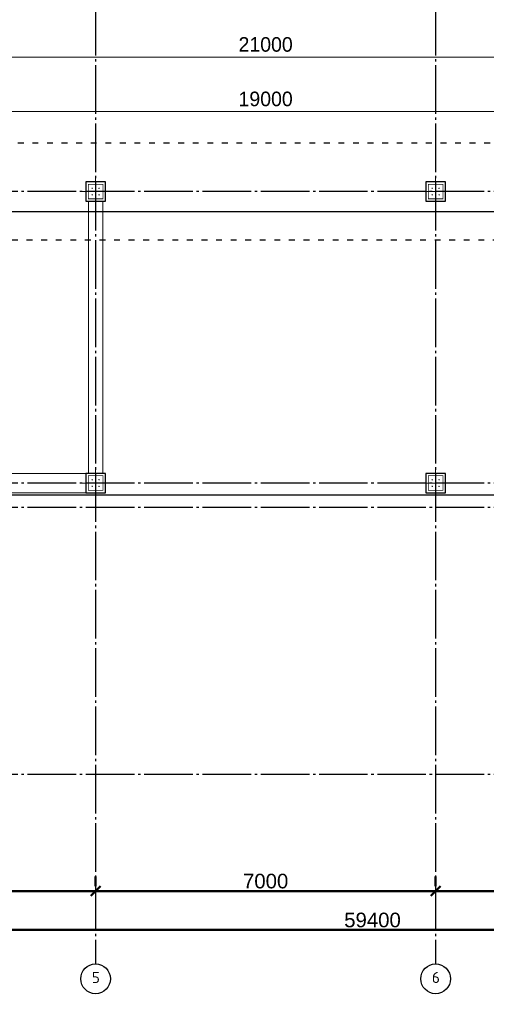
# Model space of a CAD drawing. Header units: millimetres. Extents: x -33345 to 4712671, y -3392 to 121473.
# Tile 81 of 256: x 548379 to 557985, y 60536 to 80798. Entities that reach past the tile are written whole.
import ezdxf

# ---------------------------------------------------------------- set-up
doc = ezdxf.new("R2010")
doc.units = ezdxf.units.MM
for name, pattern in [('ACAD_ISO03W100', [30, 12, -18]), ('CENTER2', [28.575, 19.05, -3.175, 3.175, -3.175]), ('ГОСТ 2.303 5', [24, 20, -1.5, 1, -1.5])]:
    doc.linetypes.add(name, pattern=pattern)
doc.layers.add('00-Axes', color=1, linetype='CENTER2')
doc.layers.add('A _razmer rtt', color=164, linetype='Continuous')
for name, color, linetype, lineweight in [('A _Devor rtt', 176, 'Continuous', 30), ('doors', 250, 'Continuous', 5), ('КЖ Текст', 250, 'Continuous', 15)]:
    doc.layers.add(name, color=color, linetype=linetype, lineweight=lineweight)
doc.styles.add('GOST-2.304_Type-B_italic', font='GOST Common Italic.ttf')
doc.styles.add('ISO', font='isocpeui.ttf')
doc.styles.add('ISOCPEUR_1.00', font='isocpeui.ttf')
doc.styles.add('RUS text aehalf', font='aehalf.shx', dxfattribs={"width": 0.7, "oblique": 15})
doc.styles.get("Standard").update_dxf_attribs({"font": 'arial.ttf'})
doc.styles.add('X-U-RW-01$0$StyleROMANS', font='GOTHIC.TTF')
doc.dimstyles.new('A', dxfattribs={"dimtxt": 300, "dimasz": 150, "dimexe": 100, "dimexo": 100, "dimgap": 50, "dimtad": 1, "dimdec": 0, "dimzin": 9, "dimtxsty": 'GOST-2.304_Type-B_italic', "dimblk": 'ARCHTICK', "dimcen": 0, "dimdle": 100, "dimclrd": 256, "dimclre": 256, "dimclrt": 256, "dimadec": 0, "dimazin": 2, "dimtm": 1e-09, "dimtfac": 1, "dimtdec": 0, "dimtmove": 1, "dimatfit": 3, "dimfxl": 1, "dimtolj": 1, "dimlwd": -1, "dimlwe": -1, "dimarcsym": 1})
doc.dimstyles.new('ISO-25$0', dxfattribs={"dimtxt": 300, "dimasz": 200, "dimexe": 100, "dimexo": 300, "dimgap": 50, "dimtad": 1, "dimdec": 0, "dimtxsty": 'Standard', "dimblk": 'OBLIQUE', "dimcen": 250, "dimadec": 0, "dimazin": 0, "dimtfac": 1, "dimtdec": 0, "dimtmove": 0, "dimatfit": 3, "dimldrblk": 'OBLIQUE', "dimfxl": 1.25, "dimarcsym": 0})
doc.dimstyles.new('RUS м100', dxfattribs={"dimscale": 0, "dimtxt": 250, "dimasz": 100, "dimexe": 100, "dimexo": 0, "dimgap": 70, "dimtad": 1, "dimdec": 0, "dimdsep": 46, "dimtxsty": 'RUS text aehalf', "dimblk": 'OBLIQUE', "dimcen": 0.09, "dimdle": 100, "dimclrd": 256, "dimclre": 256, "dimclrt": 256, "dimadec": 1, "dimazin": 2, "dimtfac": 1, "dimtdec": 0, "dimtofl": 0, "dimtmove": 0, "dimatfit": 3, "dimldrblk": 'OBLIQUE', "dimfxl": 300, "dimtolj": 1, "dimtzin": 0, "dimlwd": -1, "dimlwe": -1, "dimarcsym": 0})

# ---------------------------------------------------------------- blocks, each defined once
blk = doc.blocks.new('_Oblique')
at = {"color": 0, "linetype": 'ByBlock', "lineweight": -2}
blk.add_line((-0.5, -0.5), (0.5, 0.5), dxfattribs=at)
blk = doc.blocks.new('*D269')
at = {"color": 0, "lineweight": -2, "transparency": 16777216}
for p, q in [((727, -4026), (727, -4226)), ((6727, -4026), (6727, -4226)), ((727, -4326), (6727, -4326))]:
    blk.add_line(p, q, dxfattribs=at)
at = {"layer": 'Defpoints', "color": 0, "lineweight": 30, "transparency": 16777216}
for p in [(727, -4326), (6727, -4326), (6727, -4326)]:
    blk.add_point(p, dxfattribs=at)
at = {"color": 0, "lineweight": -2, "transparency": 16777216, "xscale": 200, "yscale": 200, "zscale": 200, "rotation": 180}
blk.add_blockref('_Oblique', (727, -4326), dxfattribs=at)
at = {"color": 0, "lineweight": -2, "transparency": 16777216, "xscale": 200, "yscale": 200, "zscale": 200}
blk.add_blockref('_Oblique', (6727, -4326), dxfattribs=at)
at = {"color": 0, "lineweight": 0, "transparency": 16777216, "insert": (3727, -4123), "char_height": 300, "attachment_point": 5}
blk.add_mtext('6000', dxfattribs=at)
blk = doc.blocks.new('*D270')
at = {"color": 0, "lineweight": -2, "transparency": 16777216}
for p, q in [((6727, -4026), (6727, -4226)), ((13727, -4026), (13727, -4226)), ((6727, -4326), (13727, -4326))]:
    blk.add_line(p, q, dxfattribs=at)
at = {"layer": 'Defpoints', "color": 0, "lineweight": 30, "transparency": 16777216}
for p in [(6727, -4326), (13727, -4326), (13727, -4326)]:
    blk.add_point(p, dxfattribs=at)
at = {"color": 0, "lineweight": -2, "transparency": 16777216, "xscale": 200, "yscale": 200, "zscale": 200, "rotation": 180}
blk.add_blockref('_Oblique', (6727, -4326), dxfattribs=at)
at = {"color": 0, "lineweight": -2, "transparency": 16777216, "xscale": 200, "yscale": 200, "zscale": 200}
blk.add_blockref('_Oblique', (13727, -4326), dxfattribs=at)
at = {"color": 0, "lineweight": 0, "transparency": 16777216, "insert": (10227, -4123), "char_height": 300, "attachment_point": 5}
blk.add_mtext('7000', dxfattribs=at)
blk = doc.blocks.new('*D271')
at = {"color": 0, "lineweight": -2, "transparency": 16777216}
for p, q in [((13727, -4026), (13727, -4226)), ((19727, -4026), (19727, -4226)), ((13727, -4326), (19727, -4326))]:
    blk.add_line(p, q, dxfattribs=at)
at = {"layer": 'Defpoints', "color": 0, "lineweight": 30, "transparency": 16777216}
for p in [(13727, -4326), (19727, -4326), (19727, -4326)]:
    blk.add_point(p, dxfattribs=at)
at = {"color": 0, "lineweight": -2, "transparency": 16777216, "xscale": 200, "yscale": 200, "zscale": 200, "rotation": 180}
blk.add_blockref('_Oblique', (13727, -4326), dxfattribs=at)
at = {"color": 0, "lineweight": -2, "transparency": 16777216, "xscale": 200, "yscale": 200, "zscale": 200}
blk.add_blockref('_Oblique', (19727, -4326), dxfattribs=at)
at = {"color": 0, "lineweight": 0, "transparency": 16777216, "insert": (16727, -4123), "char_height": 300, "attachment_point": 5}
blk.add_mtext('6000', dxfattribs=at)
blk = doc.blocks.new('*D276')
at = {"color": 0, "lineweight": -2, "transparency": 16777216}
for p, q in [((-17273, -4826), (-17273, -5026)), ((42127, -4826), (42127, -5026)), ((42127, -5126), (-17273, -5126))]:
    blk.add_line(p, q, dxfattribs=at)
at = {"layer": 'Defpoints', "color": 0, "lineweight": 30, "transparency": 16777216}
for p in [(-17273, -5126), (-17273, -5126), (42127, -5126)]:
    blk.add_point(p, dxfattribs=at)
at = {"color": 0, "lineweight": -2, "transparency": 16777216, "xscale": 200, "yscale": 200, "zscale": 200, "rotation": 180}
blk.add_blockref('_Oblique', (-17273, -5126), dxfattribs=at)
at = {"color": 0, "lineweight": -2, "transparency": 16777216, "xscale": 200, "yscale": 200, "zscale": 200}
blk.add_blockref('_Oblique', (42127, -5126), dxfattribs=at)
at = {"color": 0, "lineweight": 0, "transparency": 16777216, "insert": (12427, -4923), "char_height": 300, "attachment_point": 5}
blk.add_mtext('59400', dxfattribs=at)
blk = doc.blocks.new('column')
at = {"lineweight": 0}
for points in [[(-68, 56, -1), (-68, 86, -1)], [(68, 56, 1), (68, 86, 1)], [(-68, -56, 1), (-68, -86, 1)], [(68, -56, -1), (68, -86, -1)]]:
    blk.add_hatch(color=0, dxfattribs=at).paths.add_polyline_path(points)
at = {"color": 0, "lineweight": 0}
for p, q in [((0, 300), (0, -300)), ((300, 0), (-300, 0))]:
    blk.add_line(p, q, dxfattribs=at)
at = {"lineweight": 30}
blk.add_lwpolyline([(-200, 200), (200, 200), (200, -200), (-200, -200)], close=True, dxfattribs=at)
at = {"color": 0, "lineweight": 0, "const_width": 15}
blk.add_lwpolyline([(150, -150), (150, 150), (-150, 150), (-150, -150)], close=True, dxfattribs=at)
blk = doc.blocks.new('_ArchTick')
at = {"color": 0, "linetype": 'ByBlock', "const_width": 0.15}
blk.add_lwpolyline([(-0.5, -0.5), (0.5, 0.5)], dxfattribs=at)
blk = doc.blocks.new('*D3148')
at = {"layer": 'Defpoints', "color": 0, "ltscale": 100, "transparency": 16777216}
for p in [(562942, 78908), (543942, 78262), (562942, 78262)]:
    blk.add_point(p, dxfattribs=at)
at = {"layer": 'doors', "ltscale": 100, "transparency": 16777216}
for p, q in [((543942, 78262), (543942, 79058)), ((562942, 78262), (562942, 79058)), ((543792, 78908), (563092, 78908))]:
    blk.add_line(p, q, dxfattribs=at)
at = {"layer": 'doors', "ltscale": 100, "transparency": 16777216, "xscale": 250, "yscale": 250, "zscale": 250, "rotation": 180}
blk.add_blockref('_Oblique', (543942, 78908), dxfattribs=at)
at = {"layer": 'doors', "ltscale": 100, "transparency": 16777216, "xscale": 250, "yscale": 250, "zscale": 250}
blk.add_blockref('_Oblique', (562942, 78908), dxfattribs=at)
at = {"layer": 'doors', "lineweight": 13, "ltscale": 100, "transparency": 16777216, "insert": (553442, 79166), "char_height": 300, "attachment_point": 5, "style": 'X-U-RW-01$0$StyleROMANS'}
blk.add_mtext('\\A1;19000', dxfattribs=at)
blk = doc.blocks.new('*D1948')
at = {"layer": 'Defpoints', "color": 0, "ltscale": 100, "transparency": 16777216}
for p in [(563942, 80030), (542942, 78262), (563942, 78262)]:
    blk.add_point(p, dxfattribs=at)
at = {"layer": 'doors', "ltscale": 100, "transparency": 16777216}
for p, q in [((542942, 78262), (542942, 80180)), ((563942, 78262), (563942, 80180)), ((542792, 80030), (564092, 80030))]:
    blk.add_line(p, q, dxfattribs=at)
at = {"layer": 'doors', "ltscale": 100, "transparency": 16777216, "xscale": 250, "yscale": 250, "zscale": 250, "rotation": 180}
blk.add_blockref('_Oblique', (542942, 80030), dxfattribs=at)
at = {"layer": 'doors', "ltscale": 100, "transparency": 16777216, "xscale": 250, "yscale": 250, "zscale": 250}
blk.add_blockref('_Oblique', (563942, 80030), dxfattribs=at)
at = {"layer": 'doors', "lineweight": 13, "ltscale": 100, "transparency": 16777216, "insert": (553442, 80287), "char_height": 300, "attachment_point": 5, "style": 'X-U-RW-01$0$StyleROMANS'}
blk.add_mtext('\\A1;21000', dxfattribs=at)
blk = doc.blocks.new('gfffggfsre')
at = {"layer": '00-Axes', "color": 251, "linetype": 'ГОСТ 2.303 5', "ltscale": 50, "true_color": 0x636466}
for points in [[(6727, 16269.4), (6727, -5825.8)], [(13727, 16269.4), (13727, -5825.8)], [(13727, 16269.4), (13727, -5825.8)], [(42327, 10069.4), (-21034.5, 10069.4)], [(42327, 4069.4), (-21034.5, 4069.4)], [(42327, 3569.4), (-20533.9, 3569.4), (-20643.6, 3457.5), (-21034.5, 3457.5)], [(42327, -1930.6), (-21034.5, -1930.6)]]:
    blk.add_lwpolyline(points, dxfattribs=at)
at = {"layer": '00-Axes', "color": 219, "linetype": 'ByBlock', "ltscale": 100, "true_color": 0x642165}
for centre in [(6727, -6131.8), (13727, -6131.8), (13727, -6131.8)]:
    blk.add_circle(centre, 306, dxfattribs=at)
at = {"layer": '00-Axes', "color": 219, "linetype": 'ByBlock', "ltscale": 100, "true_color": 0x642165, "char_height": 226.059, "attachment_point": 1, "style": 'ISOCPEUR_1.00'}
for s, insert in [('\\pxqc;{\\fISOCPEUR|b0|i0|c204|p34;5}', (6345.8, -5991.9)), ('\\pxqc;{\\fISOCPEUR|b0|i0|c204|p34;6}', (13345.8, -5991.9))]:
    blk.add_mtext_dynamic_manual_height_columns(s, width=772.479, gutter_width=706.4, heights=[0], dxfattribs=dict(at, insert=insert))
at = {"color": 18, "lineweight": 0, "true_color": 0x000000}
for base, p1, p2, picture, middle in [((6727, -4325.8), (727, -4325.8), (6727, -4325.8), '*D269', (3727, -4122.6)), ((13727, -4325.8), (6727, -4325.8), (13727, -4325.8), '*D270', (10227, -4122.6)), ((19727, -4325.8), (13727, -4325.8), (19727, -4325.8), '*D271', (16727, -4122.6)), ((-17273, -5125.8), (42127, -5125.8), (-17273, -5125.8), '*D276', (12427, -4922.6))]:
    dim = blk.add_linear_dim(base=base, p1=p1, p2=p2, dimstyle='ISO-25$0', dxfattribs=at)
    dim.commit()
    dim.dimension.update_dxf_attribs({"geometry": picture, "text_midpoint": middle})

msp = doc.modelspace()

# ---------------------------------------------------------------- linework, layer by layer
at = {"color": 5, "lineweight": 30, "ltscale": 10}
msp.add_lwpolyline([(525342.185, 71011.959), (525342.185, 83861.959), (585942.185, 83861.959), (585942.185, 71011.959)], close=True, dxfattribs=at)
at = {"color": 5, "linetype": 'ACAD_ISO03W100', "lineweight": 30, "ltscale": 10}
msp.add_lwpolyline([(563942.185, 76261.959), (542942.185, 76261.959), (542942.185, 78261.959), (563942.185, 78261.959)], close=True, dxfattribs=at)
at = {"layer": 'A _Devor rtt', "color": 192, "lineweight": 13, "ltscale": 10}
msp.add_lwpolyline([(550092.185, 77061.959), (549792.185, 77061.959), (549792.185, 71461.959), (550092.185, 71461.959)], close=True, dxfattribs=at)
msp.add_lwpolyline([(544142.185, 71061.959), (549742.185, 71061.959), (549742.185, 71461.959), (544142.185, 71461.959), (544142.185, 71061.959)], dxfattribs=at)

# ---------------------------------------------------------------- block references
at = {"color": 244, "lineweight": 50, "true_color": 0x991b1e}
msp.add_blockref('gfffggfsre', (543215.221, 67192.552), dxfattribs=at)
at = {"xscale": -1, "rotation": 270}
for p in [(549942.185, 77261.959), (556942.185, 77261.959), (549942.185, 71261.959), (556942.185, 71261.959), (556942.185, 71261.959)]:
    msp.add_blockref('column', p, dxfattribs=at)

# ---------------------------------------------------------------- texts
at = {"insert": (351439.431, 62275.551), "char_height": 500, "width": 9875.6458, "attachment_point": 1, "style": 'ISO'}
msp.add_mtext('\\pi4343.31532;{\\LА-А\\P\\pi0;Армирование приямка. M 1:20}', dxfattribs=at)
at = {"layer": 'A _razmer rtt', "insert": (440751.825, 74306.708), "char_height": 300, "width": 2125.65341, "attachment_point": 1, "style": 'X-U-RW-01$0$StyleROMANS'}
msp.add_mtext('\\pi787.25852;X-1\\P\\pi400.23201;шаг 400', dxfattribs=at)
at = {"layer": 'КЖ Текст', "color": 0, "insert": (514416.149, 69272.497), "char_height": 350, "width": 7453.30724, "attachment_point": 5, "style": 'X-U-RW-01$0$StyleROMANS'}
msp.add_mtext('\\pi-687.015,l700,t700;1.^IДанный лист читать совместно с л. \\P2.^IВязку поперечных стержней (хомутов) во всех пересечениях с рабочей арматурой проводить отожжённой стальной проволокой диаметром 0.8-1.2мм. \\P3.^IКонцы поперечных стержней (хомутов) заводить в тело бетона на длину не менее 50мм.\\P4.^IКонцы продольных стержней заанкеровать в торцевые колонны на длину 40d (d-длина арматурного стержня).\\P5.^IМарка стали для арматуры АIII и АI должно быть 25Г2С или 35ГС по ГОСТ 14098-91\\P{\\A1;\\C256;6.^IПосле распалубливания боковые и верхние поверхности фундамента, соприкасающиеся с грунтом, обклеить полиизолом выступающими снизу фундамента. }', dxfattribs=at)

# ---------------------------------------------------------------- dimensions: what is measured, and where the dimension line sits
at = {"layer": 'doors', "color": 0, "lineweight": 13, "ltscale": 100}
for base, p1, p2, picture, middle in [((563942.185, 80029.693), (542942.185, 78261.959), (563942.185, 78261.959), '*D1948', (553442.185, 80287.239)), ((562942.185, 78908.073), (543942.185, 78261.959), (562942.185, 78261.959), '*D3148', (553442.185, 79165.619))]:
    dim = msp.add_linear_dim(base=base, p1=p1, p2=p2, dimstyle='RUS м100', override={"dimscale": 1, "dimtxt": 300, "dimasz": 250, "dimexe": 150, "dimgap": 100, "dimtxsty": 'X-U-RW-01$0$StyleROMANS', "dimdle": 150, "dimtmove": 1}, dxfattribs=at)
    dim.commit()
    dim.dimension.update_dxf_attribs({"geometry": picture, "text_midpoint": middle})

# ---------------------------------------------------------------- leaders
msp.add_leader([(563942.185, 76840.737), (543119.477, 76840.731)], dimstyle='A', override={"dimasz": 300, "dimtad": 0})

doc.saveas('drawing.dxf')
